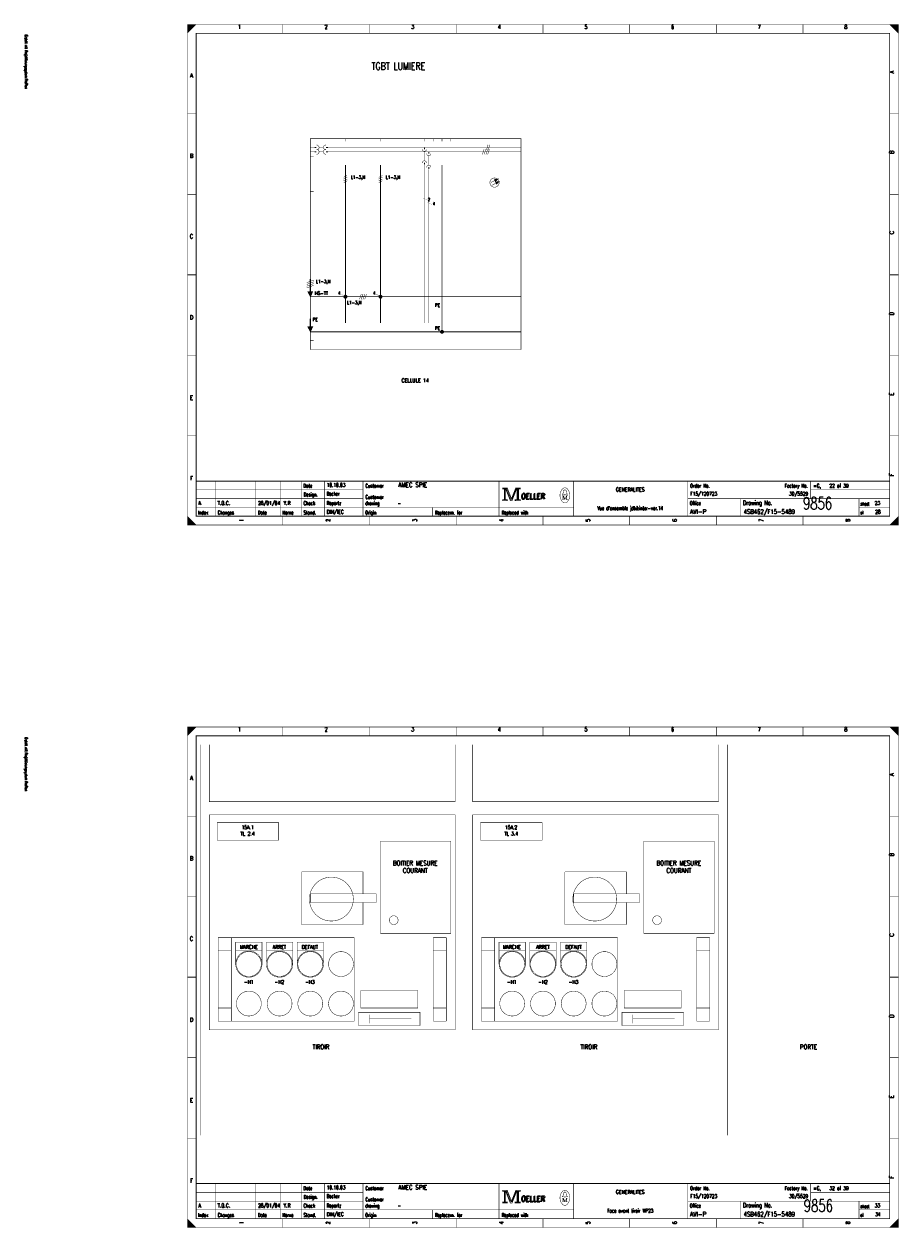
# Model space of a CAD drawing. Header units: centimetres. Extents: x 0 to 491, y -1040 to 69.
# Tile 163 of 181: x 141 to 191, y -120 to -51. Entities that reach past the tile are written whole.
import ezdxf
from ezdxf.enums import TextEntityAlignment as Align

# ---------------------------------------------------------------- set-up
doc = ezdxf.new("R2010")
doc.units = ezdxf.units.CM
doc.header["$MEASUREMENT"] = 0
doc.linetypes.add('GESTRICHELT', pattern=[3.75, 3, -0.75])
doc.linetypes.add('STRICH-PUNKT', pattern=[4.7, 3, -0.75, 0.2, -0.75])
doc.layers.get('0').update_dxf_attribs({"color": 9, "linetype": 'CONTINUOUS'})
doc.styles.get("Standard").update_dxf_attribs({"font": 'romans.shx', "bigfont": 'TXT.shx'})

msp = doc.modelspace()

# ---------------------------------------------------------------- linework, layer by layer
at = {"color": 0, "flags": 128}
for points, const_width in [([(150, -65.75), (150, -51.5), (190.5, -51.5), (190.5, -80), (150, -80), (150, -65.75)], 0.025), ([(150, -51.5), (150.5, -51.5), (150, -52), (150, -51.5)], 0.025), ([(150.025, -51.5), (150.025, -51.975), (150.05, -51.95), (150.05, -51.5), (150.075, -51.5), (150.075, -51.925), (150.1, -51.9), (150.1, -51.5), (150.125, -51.5), (150.125, -51.875), (150.15, -51.85), (150.15, -51.5), (150.175, -51.5), (150.175, -51.825), (150.2, -51.8)], 0.025), ([(150.2, -51.8), (150.2, -51.5), (150.225, -51.5), (150.225, -51.775), (150.25, -51.75), (150.25, -51.5), (150.275, -51.5), (150.275, -51.725), (150.3, -51.7), (150.3, -51.5), (150.325, -51.5), (150.325, -51.675), (150.35, -51.65), (150.35, -51.5), (150.375, -51.5)], 0.025), ([(150.375, -51.5), (150.375, -51.625), (150.4, -51.6), (150.4, -51.5), (150.425, -51.5), (150.425, -51.575), (150.45, -51.55), (150.45, -51.5), (150.475, -51.5), (150.475, -51.525)], 0.025), ([(190, -51.5), (190.5, -52), (190.475, -51.975), (190.475, -51.5), (190.45, -51.5), (190.45, -51.95), (190.425, -51.925), (190.425, -51.5), (190.4, -51.5), (190.4, -51.9), (190.375, -51.875), (190.375, -51.5), (190.35, -51.5), (190.35, -51.85), (190.325, -51.825)], 0.025), ([(190.15, -51.65), (190.15, -51.5), (190.125, -51.5), (190.125, -51.625), (190.1, -51.6), (190.1, -51.5), (190.075, -51.5), (190.075, -51.575), (190.05, -51.55), (190.05, -51.5), (190.025, -51.5), (190.025, -51.525)], 0.025), ([(190.325, -51.825), (190.325, -51.5), (190.3, -51.5), (190.3, -51.8), (190.275, -51.775), (190.275, -51.5), (190.25, -51.5), (190.25, -51.75), (190.225, -51.725), (190.225, -51.5), (190.2, -51.5), (190.2, -51.7), (190.175, -51.675), (190.175, -51.5), (190.15, -51.5)], 0.025), ([(167.509, -60.327), (167.494, -60.335), (167.501, -60.351)], 0.05), ([(167.659, -60.312), (167.501, -60.351), (167.541, -60.43), (167.659, -60.312)], 0.05), ([(167.579, -60.468), (167.564, -60.475), (167.571, -60.491)], 0.05), ([(167.729, -60.451), (167.571, -60.491), (167.611, -60.57), (167.729, -60.451)], 0.05), ([(157, -67), (156.85, -66.7), (157.15, -66.7), (157, -67)], 0.025), ([(156.88, -66.73), (157.12, -66.73), (157.1, -66.76), (156.89, -66.76), (156.91, -66.8), (157.09, -66.8), (157.07, -66.84), (156.93, -66.84), (156.95, -66.87), (157.06, -66.87), (157.04, -66.9), (156.96, -66.9), (156.98, -66.93), (157.03, -66.93), (157.01, -66.96)], 0.05), ([(157, -69), (156.85, -68.7), (157.15, -68.7), (157, -69)], 0.025), ([(156.88, -68.73), (157.12, -68.73), (157.1, -68.76), (156.89, -68.76), (156.91, -68.8), (157.09, -68.8), (157.07, -68.84), (156.93, -68.84), (156.95, -68.87), (157.06, -68.87), (157.04, -68.9), (156.96, -68.9), (156.98, -68.93), (157.03, -68.93), (157.01, -68.96)], 0.05), ([(167.95, -77.88), (167.95, -77.95), (168.05, -77.95), (168.05, -78.55), (167.95, -78.55), (167.95, -78.62), (168.22, -78.62), (168.22, -78.55), (168.12, -78.55), (168.12, -77.95), (168.22, -77.95), (168.22, -77.88), (167.95, -77.88)], 0.025), ([(168.07, -77.93), (168.07, -78.57), (168.1, -78.57), (168.1, -77.93)], 0.025), ([(168.12, -77.95), (168.39, -78.62), (168.49, -78.62), (168.76, -77.95)], 0.025), ([(168.18, -77.95), (168.42, -78.54), (168.46, -78.54)], 0.025), ([(168.22, -77.88), (168.46, -78.48), (168.7, -77.88)], 0.025), ([(168.22, -77.95), (168.44, -78.51), (168.47, -78.51)], 0.025), ([(168.46, -78.58), (168.49, -78.58), (168.74, -77.95)], 0.025), ([(168.46, -78.54), (168.48, -78.54), (168.72, -77.95)], 0.025), ([(168.76, -77.95), (168.76, -78.55), (168.66, -78.55), (168.66, -78.62), (168.71, -78.62)], 0.025), ([(168.7, -77.88), (168.7, -77.95), (168.8, -77.95), (168.8, -78.55), (168.7, -78.55), (168.7, -78.62), (168.97, -78.62), (168.97, -78.55), (168.87, -78.55), (168.87, -77.95), (168.97, -77.95), (168.97, -77.88), (168.7, -77.88)], 0.025), ([(168.78, -77.93), (168.78, -78.57), (168.83, -78.57), (168.83, -77.93), (168.85, -77.93), (168.85, -78.57)], 0.025), ([(171.48, -78.26), (171.35, -78.26), (171.35, -78.24), (171.4, -78.2), (171.43, -78.04)], 0.025), ([(171.48, -78.01), (171.48, -77.98), (171.52, -77.98), (171.52, -78.01)], 0.025), ([(171.52, -78.26), (171.65, -78.26), (171.65, -78.24), (171.6, -78.2), (171.57, -78.04)], 0.025), ([(171.39, -78.33), (171.39, -78.54), (171.35, -78.54)], 0.025), ([(171.39, -78.33), (171.48, -78.54), (171.51, -78.54)], 0.025), ([(150, -79.5), (150, -80), (150.5, -80), (150, -79.5), (150.025, -79.525), (150.025, -80), (150.05, -80), (150.05, -79.55), (150.075, -79.575), (150.075, -80), (150.1, -80), (150.1, -79.6), (150.125, -79.625), (150.125, -80), (150.15, -80)], 0.025), ([(190.475, -79.525), (190.475, -80), (190.45, -80), (190.45, -79.55), (190.425, -79.575), (190.425, -80), (190.4, -80), (190.4, -79.6), (190.375, -79.625), (190.375, -80), (190.35, -80), (190.35, -79.65), (190.325, -79.675), (190.325, -80), (190.3, -80)], 0.025), ([(150.15, -80), (150.15, -79.65), (150.175, -79.675), (150.175, -80), (150.2, -80), (150.2, -79.7), (150.225, -79.725), (150.225, -80), (150.25, -80), (150.25, -79.75), (150.275, -79.775), (150.275, -80), (150.3, -80), (150.3, -79.8), (150.325, -79.825)], 0.025), ([(150.325, -79.825), (150.325, -80), (150.35, -80), (150.35, -79.85), (150.375, -79.875), (150.375, -80), (150.4, -80), (150.4, -79.9), (150.425, -79.925), (150.425, -80), (150.45, -80), (150.45, -79.95), (150.475, -79.975)], 0.025), ([(190.125, -79.875), (190.125, -80), (190.1, -80), (190.1, -79.9), (190.075, -79.925), (190.075, -80), (190.05, -80), (190.05, -79.95), (190.025, -79.975), (190.025, -80)], 0.025), ([(190.3, -80), (190.3, -79.7), (190.275, -79.725), (190.275, -80), (190.25, -80), (190.25, -79.75), (190.225, -79.775), (190.225, -80), (190.2, -80), (190.2, -79.8), (190.175, -79.825), (190.175, -80), (190.15, -80), (190.15, -79.85), (190.125, -79.875)], 0.025), ([(150, -105.75), (150, -91.5), (190.5, -91.5), (190.5, -120), (150, -120), (150, -105.75)], 0.025), ([(150, -91.5), (150.5, -91.5), (150, -92), (150, -91.5)], 0.025), ([(150.025, -91.5), (150.025, -91.975), (150.05, -91.95), (150.05, -91.5), (150.075, -91.5), (150.075, -91.925), (150.1, -91.9), (150.1, -91.5), (150.125, -91.5), (150.125, -91.875), (150.15, -91.85), (150.15, -91.5), (150.175, -91.5), (150.175, -91.825), (150.2, -91.8)], 0.025), ([(150.2, -91.8), (150.2, -91.5), (150.225, -91.5), (150.225, -91.775), (150.25, -91.75), (150.25, -91.5), (150.275, -91.5), (150.275, -91.725), (150.3, -91.7), (150.3, -91.5), (150.325, -91.5), (150.325, -91.675), (150.35, -91.65), (150.35, -91.5), (150.375, -91.5)], 0.025), ([(150.375, -91.5), (150.375, -91.625), (150.4, -91.6), (150.4, -91.5), (150.425, -91.5), (150.425, -91.575), (150.45, -91.55), (150.45, -91.5), (150.475, -91.5), (150.475, -91.525)], 0.025), ([(190, -91.5), (190.5, -92), (190.475, -91.975), (190.475, -91.5), (190.45, -91.5), (190.45, -91.95), (190.425, -91.925), (190.425, -91.5), (190.4, -91.5), (190.4, -91.9), (190.375, -91.875), (190.375, -91.5), (190.35, -91.5), (190.35, -91.85), (190.325, -91.825)], 0.025), ([(190.15, -91.65), (190.15, -91.5), (190.125, -91.5), (190.125, -91.625), (190.1, -91.6), (190.1, -91.5), (190.075, -91.5), (190.075, -91.575), (190.05, -91.55), (190.05, -91.5), (190.025, -91.5), (190.025, -91.525)], 0.025), ([(190.325, -91.825), (190.325, -91.5), (190.3, -91.5), (190.3, -91.8), (190.275, -91.775), (190.275, -91.5), (190.25, -91.5), (190.25, -91.75), (190.225, -91.725), (190.225, -91.5), (190.2, -91.5), (190.2, -91.7), (190.175, -91.675), (190.175, -91.5), (190.15, -91.5)], 0.025), ([(165.25, -92.5), (165.25, -95.75), (151.25, -95.75), (151.25, -92.5)], 0.025), ([(180.25, -92.5), (180.25, -95.75), (166.25, -95.75), (166.25, -92.5)], 0.025), ([(160, -101.5), (160, -102.75), (156.5, -102.75), (156.5, -99.75)], 0.025), ([(156.5, -99.75), (160, -99.75), (160, -101)], 0.025), ([(175, -101.5), (175, -102.75), (171.5, -102.75), (171.5, -99.75)], 0.025), ([(171.5, -99.75), (175, -99.75), (175, -101)], 0.025), ([(152.75, -105), (152.75, -103.75), (154.25, -103.75), (154.25, -105)], 0.025), ([(154.5, -105), (154.5, -103.75), (156, -103.75), (156, -105)], 0.025), ([(156.25, -105), (156.25, -103.75), (157.75, -103.75), (157.75, -105)], 0.025), ([(167.75, -105), (167.75, -103.75), (169.25, -103.75), (169.25, -105)], 0.025), ([(169.5, -105), (169.5, -103.75), (171, -103.75), (171, -105)], 0.025), ([(171.25, -105), (171.25, -103.75), (172.75, -103.75), (172.75, -105)], 0.025), ([(167.95, -117.88), (167.95, -117.95), (168.05, -117.95), (168.05, -118.55), (167.95, -118.55), (167.95, -118.62), (168.22, -118.62), (168.22, -118.55), (168.12, -118.55), (168.12, -117.95), (168.22, -117.95), (168.22, -117.88), (167.95, -117.88)], 0.025), ([(168.22, -117.88), (168.46, -118.48), (168.7, -117.88)], 0.025), ([(168.7, -117.88), (168.7, -117.95), (168.8, -117.95), (168.8, -118.55), (168.7, -118.55), (168.7, -118.62), (168.97, -118.62), (168.97, -118.55), (168.87, -118.55), (168.87, -117.95), (168.97, -117.95), (168.97, -117.88), (168.7, -117.88)], 0.025), ([(168.07, -117.93), (168.07, -118.57), (168.1, -118.57), (168.1, -117.93)], 0.025), ([(168.12, -117.95), (168.39, -118.62), (168.49, -118.62), (168.76, -117.95)], 0.025), ([(168.18, -117.95), (168.42, -118.54), (168.46, -118.54)], 0.025), ([(168.22, -117.95), (168.44, -118.51), (168.47, -118.51)], 0.025), ([(168.46, -118.58), (168.49, -118.58), (168.74, -117.95)], 0.025), ([(168.46, -118.54), (168.48, -118.54), (168.72, -117.95)], 0.025), ([(168.76, -117.95), (168.76, -118.55), (168.66, -118.55), (168.66, -118.62), (168.71, -118.62)], 0.025), ([(168.78, -117.93), (168.78, -118.57), (168.83, -118.57), (168.83, -117.93), (168.85, -117.93), (168.85, -118.57)], 0.025), ([(171.48, -118.26), (171.35, -118.26), (171.35, -118.24), (171.4, -118.2), (171.43, -118.04)], 0.025), ([(171.39, -118.33), (171.39, -118.54), (171.35, -118.54)], 0.025), ([(171.39, -118.33), (171.48, -118.54), (171.51, -118.54)], 0.025), ([(171.48, -118.01), (171.48, -117.98), (171.52, -117.98), (171.52, -118.01)], 0.025), ([(171.52, -118.26), (171.65, -118.26), (171.65, -118.24), (171.6, -118.2), (171.57, -118.04)], 0.025), ([(150, -119.5), (150, -120), (150.5, -120), (150, -119.5), (150.025, -119.525), (150.025, -120), (150.05, -120), (150.05, -119.55), (150.075, -119.575), (150.075, -120), (150.1, -120), (150.1, -119.6), (150.125, -119.625), (150.125, -120), (150.15, -120)], 0.025), ([(150.15, -120), (150.15, -119.65), (150.175, -119.675), (150.175, -120), (150.2, -120), (150.2, -119.7), (150.225, -119.725), (150.225, -120), (150.25, -120), (150.25, -119.75), (150.275, -119.775), (150.275, -120), (150.3, -120), (150.3, -119.8), (150.325, -119.825)], 0.025), ([(150.325, -119.825), (150.325, -120), (150.35, -120), (150.35, -119.85), (150.375, -119.875), (150.375, -120), (150.4, -120), (150.4, -119.9), (150.425, -119.925), (150.425, -120), (150.45, -120), (150.45, -119.95), (150.475, -119.975)], 0.025), ([(190.125, -119.875), (190.125, -120), (190.1, -120), (190.1, -119.9), (190.075, -119.925), (190.075, -120), (190.05, -120), (190.05, -119.95), (190.025, -119.975), (190.025, -120)], 0.025), ([(190.3, -120), (190.3, -119.7), (190.275, -119.725), (190.275, -120), (190.25, -120), (190.25, -119.75), (190.225, -119.775), (190.225, -120), (190.2, -120), (190.2, -119.8), (190.175, -119.825), (190.175, -120), (190.15, -120), (190.15, -119.85), (190.125, -119.875)], 0.025), ([(190.475, -119.525), (190.475, -120), (190.45, -120), (190.45, -119.55), (190.425, -119.575), (190.425, -120), (190.4, -120), (190.4, -119.6), (190.375, -119.625), (190.375, -120), (190.35, -120), (190.35, -119.65), (190.325, -119.675), (190.325, -120), (190.3, -120)], 0.025)]:
    msp.add_lwpolyline(points, dxfattribs=dict(at, const_width=const_width))
for points, const_width in [([(150, -51.5), (190.5, -51.5), (190.5, -80), (150, -80)], 0.025), ([(150.5, -52), (190, -52), (190, -79.5), (150.5, -79.5)], 0.05), ([(150.5, -52), (190, -52), (190, -79.5), (150.5, -79.5)], 0.025), ([(157, -58), (169, -58), (169, -70), (157, -70)], 0.025), ([(167.97, -77.9), (168.2, -77.9), (168.2, -77.93), (167.97, -77.93)], 0.025), ([(168.72, -77.9), (168.95, -77.9), (168.95, -77.93), (168.72, -77.93)], 0.025), ([(167.97, -78.57), (168.2, -78.57), (168.2, -78.6), (167.97, -78.6)], 0.025), ([(168.68, -78.57), (168.95, -78.57), (168.95, -78.6), (168.68, -78.6)], 0.025), ([(171.48, -78.26), (171.52, -78.26), (171.52, -78.29), (171.48, -78.29)], 0.025), ([(150, -91.5), (190.5, -91.5), (190.5, -120), (150, -120)], 0.025), ([(150.5, -92), (190, -92), (190, -119.5), (150.5, -119.5)], 0.05), ([(150.5, -92), (190, -92), (190, -119.5), (150.5, -119.5)], 0.025), ([(151.25, -96.5), (165.25, -96.5), (165.25, -108.75), (151.25, -108.75)], 0.025), ([(166.25, -96.5), (180.25, -96.5), (180.25, -108.75), (166.25, -108.75)], 0.025), ([(151.7, -96.95), (155.2, -96.95), (155.2, -97.95), (151.7, -97.95)], 0.025), ([(166.7, -96.95), (170.2, -96.95), (170.2, -97.95), (166.7, -97.95)], 0.025), ([(161, -98), (165, -98), (165, -103.25), (161, -103.25)], 0.025), ([(176, -98), (180, -98), (180, -103.25), (176, -103.25)], 0.025), ([(157, -101), (160.75, -101), (160.75, -101.5), (157, -101.5)], 0.025), ([(172, -101), (175.75, -101), (175.75, -101.5), (172, -101.5)], 0.025), ([(151.75, -103.5), (159.5, -103.5), (159.5, -108.25), (151.75, -108.25)], 0.025), ([(166.75, -103.5), (174.5, -103.5), (174.5, -108.25), (166.75, -108.25)], 0.025), ([(159.875, -106.5), (163.125, -106.5), (163.125, -107.5), (159.875, -107.5)], 0.025), ([(174.875, -106.5), (178.125, -106.5), (178.125, -107.5), (174.875, -107.5)], 0.025), ([(159.75, -107.75), (163.25, -107.75), (163.25, -108.5), (159.75, -108.5)], 0.025), ([(174.75, -107.75), (178.25, -107.75), (178.25, -108.5), (174.75, -108.5)], 0.025), ([(167.97, -117.9), (168.2, -117.9), (168.2, -117.93), (167.97, -117.93)], 0.025), ([(168.72, -117.9), (168.95, -117.9), (168.95, -117.93), (168.72, -117.93)], 0.025), ([(167.97, -118.57), (168.2, -118.57), (168.2, -118.6), (167.97, -118.6)], 0.025), ([(168.68, -118.57), (168.95, -118.57), (168.95, -118.6), (168.68, -118.6)], 0.025), ([(171.48, -118.26), (171.52, -118.26), (171.52, -118.29), (171.48, -118.29)], 0.025)]:
    msp.add_lwpolyline(points, close=True, dxfattribs=dict(at, const_width=const_width))
at = {"color": 0}
for points, const_width in [([(155.438, -51.5), (155.438, -52)], 0.025), ([(160.375, -51.5), (160.375, -52)], 0.025), ([(165.312, -51.5), (165.312, -52)], 0.025), ([(170.25, -52), (170.25, -51.5)], 0.05), ([(170.25, -51.5), (170.25, -52)], 0.025), ([(175.188, -51.5), (175.188, -52)], 0.025), ([(180.125, -51.5), (180.125, -52)], 0.025), ([(185.062, -51.5), (185.062, -52)], 0.025), ([(150, -56.583), (150.5, -56.583)], 0.025), ([(190.5, -56.583), (190, -56.583)], 0.025), ([(159, -58), (159, -58.15)], 0.025), ([(161, -58), (161, -58.15)], 0.025), ([(163.5, -58), (163.5, -58.15)], 0.025), ([(164, -58), (164, -58.15)], 0.025), ([(164.5, -58), (164.5, -58.15)], 0.025), ([(165, -58), (165, -58.15)], 0.025), ([(157.25, -58.5), (157, -58.5)], 0.025), ([(157, -58.5), (157.2, -58.5)], 0.025), ([(157.25, -58.75), (157, -58.75)], 0.025), ([(157.25, -58.5), (157.35, -58.5)], 0.05), ([(157.25, -58.75), (157.35, -58.75)], 0.05), ([(157.75, -58.5), (157.5, -58.5)], 0.025), ([(157.75, -58.75), (157.5, -58.75)], 0.025), ([(158, -58.5), (157.9, -58.5)], 0.05), ([(158, -58.75), (157.9, -58.75)], 0.05), ([(158, -58.5), (161, -58.5)], 0.025), ([(158, -58.75), (161, -58.75)], 0.025), ([(161, -58.5), (163, -58.5)], 0.025), ([(161, -58.75), (163, -58.75)], 0.025), ([(163, -58.5), (165, -58.5)], 0.025), ([(163, -58.75), (165, -58.75)], 0.025), ([(163.5, -58.5), (163.5, -58.6)], 0.05), ([(163.5, -59.26), (163.5, -58.72)], 0.025), ([(163.75, -58.75), (163.75, -58.85)], 0.05), ([(165, -58.5), (167, -58.5)], 0.025), ([(165, -58.75), (167, -58.75)], 0.025), ([(166.9, -58.6), (166.8, -58.9)], 0.025), ([(167, -58.6), (166.9, -58.9)], 0.025), ([(167, -58.5), (169, -58.5)], 0.025), ([(167.1, -58.6), (167, -58.9)], 0.025), ([(167, -58.75), (169, -58.75)], 0.025), ([(167.125, -58.35), (167.025, -58.65)], 0.025), ([(167.2, -58.6), (167.1, -58.9)], 0.025), ([(167.225, -58.35), (167.125, -58.65)], 0.025), ([(157, -59), (157.2, -59)], 0.025), ([(159, -59.5), (159, -68.5)], 0.05), ([(161, -59.5), (161, -68.5)], 0.05), ([(163.5, -59.47), (163.5, -59.37)], 0.05), ([(163.5, -59.44), (163.5, -68.5)], 0.025), ([(163.75, -59.72), (163.75, -59.62)], 0.05), ([(163.75, -59.51), (163.75, -58.97)], 0.025), ([(159.1, -60.1), (158.9, -60.2)], 0.025), ([(159.1, -60.2), (158.9, -60.3)], 0.025), ([(159.1, -60.3), (158.9, -60.4)], 0.025), ([(161.1, -60.1), (160.9, -60.2)], 0.025), ([(161.1, -60.2), (160.9, -60.3)], 0.025), ([(161.1, -60.3), (160.9, -60.4)], 0.025), ([(163.75, -59.75), (163.75, -68.5)], 0.025), ([(167.282, -60.5), (167.66, -60.311)], 0.025), ([(167.501, -60.333), (167.659, -60.312)], 0.05), ([(167.518, -60.367), (167.659, -60.312)], 0.05), ([(167.659, -60.312), (167.532, -60.414)], 0.05), ([(167.659, -60.312), (167.541, -60.391)], 0.05), ([(157, -61), (157.2, -61)], 0.025), ([(159.1, -60.4), (158.9, -60.5)], 0.025), ([(161.1, -60.4), (160.9, -60.5)], 0.025), ([(167.345, -60.654), (167.73, -60.451)], 0.025), ([(167.571, -60.472), (167.729, -60.451)], 0.05), ([(167.588, -60.507), (167.729, -60.451)], 0.05), ([(167.729, -60.451), (167.602, -60.554)], 0.05), ([(167.729, -60.451), (167.611, -60.531)], 0.05), ([(150, -61.167), (150.5, -61.167)], 0.025), ([(163.42, -61.39), (163.67, -61.49)], 0.01), ([(163.67, -61.64), (163.92, -61.74)], 0.01), ([(190.5, -61.167), (190, -61.167)], 0.025), ([(150.5, -65.75), (150, -65.75)], 0.05), ([(150, -65.75), (150.5, -65.75)], 0.025), ([(190, -65.75), (190.5, -65.75)], 0.05), ([(190.5, -65.75), (190, -65.75)], 0.025), ([(156.8, -66.2), (157.2, -66.05)], 0.025), ([(156.8, -66.3), (157.2, -66.15)], 0.025), ([(156.8, -66.4), (157.2, -66.25)], 0.025), ([(156.8, -66.5), (157.2, -66.35)], 0.025), ([(156.99, -66), (156.99, -66.71)], 0.05), ([(157.01, -66.71), (157.01, -66)], 0.05), ([(157, -66), (157, -67)], 0.025), ([(157, -67), (161, -67)], 0.05), ([(157, -67), (157.2, -67)], 0.025), ([(158.732, -66.85), (158.933, -66.95)], 0.01), ([(159.9, -66.85), (159.8, -67.15)], 0.025), ([(160, -66.85), (159.9, -67.15)], 0.025), ([(160.1, -66.85), (160, -67.15)], 0.025), ([(160.2, -66.85), (160.1, -67.15)], 0.025), ([(160.732, -66.85), (160.933, -66.95)], 0.01), ([(161, -67), (163, -67)], 0.05), ([(163, -67), (165, -67)], 0.05), ([(165, -67), (167, -67)], 0.05), ([(167, -67), (169, -67)], 0.05), ([(156.99, -68.25), (156.99, -68.7)], 0.05), ([(157, -68.25), (157, -68.7)], 0.05), ([(157.01, -68.25), (157.01, -68.7)], 0.05), ([(157, -69), (157.2, -69)], 0.025), ([(157, -69.5), (157.2, -69.5)], 0.025), ([(150, -70.333), (150.5, -70.333)], 0.025), ([(190.5, -70.333), (190, -70.333)], 0.025), ([(150, -74.917), (150.5, -74.917)], 0.025), ([(190.5, -74.917), (190, -74.917)], 0.025), ([(190, -77.5), (150.5, -77.5)], 0.05), ([(150.5, -78), (160, -78)], 0.025), ([(151.6, -79.5), (151.6, -77.5)], 0.025), ([(153.9, -79.5), (153.9, -77.5)], 0.025), ([(155.3, -79.5), (155.3, -77.5)], 0.025), ([(156.5, -77.5), (156.5, -79.5)], 0.025), ([(157.8, -77.5), (157.8, -79.5)], 0.025), ([(160, -77.5), (160, -79.5)], 0.025), ([(167.75, -77.5), (167.75, -79.5)], 0.025), ([(168.15, -77.95), (168.4, -78.58)], 0.025), ([(168.47, -78.51), (168.7, -77.94)], 0.025), ([(171.46, -78.01), (171.55, -78.01)], 0.025), ([(172, -77.5), (172, -79.5)], 0.025), ([(178.5, -77.5), (178.5, -79.5)], 0.025), ([(185.5, -77.5), (185.5, -78.5)], 0.025), ([(185.5, -78), (190, -78)], 0.025), ([(150.5, -78.5), (160, -78.5)], 0.025), ([(168.4, -78.58), (168.46, -78.58)], 0.025), ([(171.35, -78.33), (171.42, -78.33)], 0.025), ([(171.39, -78.54), (171.43, -78.54)], 0.025), ([(171.42, -78.33), (171.51, -78.54)], 0.025), ([(171.51, -78.54), (171.59, -78.33)], 0.025), ([(171.65, -78.54), (171.57, -78.54)], 0.025), ([(171.59, -78.54), (171.59, -78.33)], 0.025), ([(171.59, -78.33), (171.65, -78.33)], 0.025), ([(171.61, -78.33), (171.61, -78.54)], 0.025), ([(178.5, -78.5), (190, -78.5)], 0.025), ([(181.5, -78.5), (181.5, -79.5)], 0.025), ([(188.25, -78.5), (188.25, -79.5)], 0.025), ([(150.5, -79), (172, -79)], 0.025), ([(155.438, -80), (155.438, -79.5)], 0.025), ([(160.375, -80), (160.375, -79.5)], 0.025), ([(163.95, -79), (163.95, -79.5)], 0.025), ([(165.312, -80), (165.312, -79.5)], 0.025), ([(170.25, -79.5), (170.25, -80)], 0.05), ([(170.25, -80), (170.25, -79.5)], 0.025), ([(175.188, -80), (175.188, -79.5)], 0.025), ([(180.125, -80), (180.125, -79.5)], 0.025), ([(185.062, -80), (185.062, -79.5)], 0.025), ([(188.25, -79), (190, -79)], 0.025), ([(190.5, -79.5), (190, -80)], 0.025), ([(150.475, -80), (150.475, -79.975)], 0.025), ([(155.438, -91.5), (155.438, -92)], 0.025), ([(160.375, -91.5), (160.375, -92)], 0.025), ([(165.312, -91.5), (165.312, -92)], 0.025), ([(170.25, -92), (170.25, -91.5)], 0.05), ([(170.25, -91.5), (170.25, -92)], 0.025), ([(175.188, -91.5), (175.188, -92)], 0.025), ([(180.125, -91.5), (180.125, -92)], 0.025), ([(185.062, -91.5), (185.062, -92)], 0.025), ([(150.75, -92.5), (150.75, -114.75)], 0.025), ([(180.75, -92.5), (180.75, -114.75)], 0.025), ([(150, -96.583), (150.5, -96.583)], 0.025), ([(190.5, -96.583), (190, -96.583)], 0.025), ([(150, -101.167), (150.5, -101.167)], 0.025), ([(190.5, -101.167), (190, -101.167)], 0.025), ([(152.5, -103.5), (152.5, -108.25)], 0.025), ([(164, -103.5), (164.75, -103.5)], 0.025), ([(164, -103.5), (164, -108.25)], 0.025), ([(164.75, -103.5), (164.75, -108.25)], 0.025), ([(167.5, -103.5), (167.5, -108.25)], 0.025), ([(179, -103.5), (179, -108.25)], 0.025), ([(179, -103.5), (179.75, -103.5)], 0.025), ([(179.75, -103.5), (179.75, -108.25)], 0.025), ([(151.75, -104.25), (152.5, -104.25)], 0.025), ([(154.25, -104.25), (152.75, -104.25)], 0.025), ([(156, -104.25), (154.5, -104.25)], 0.025), ([(157.75, -104.25), (156.25, -104.25)], 0.025), ([(164, -104.25), (164.75, -104.25)], 0.025), ([(166.75, -104.25), (167.5, -104.25)], 0.025), ([(169.25, -104.25), (167.75, -104.25)], 0.025), ([(171, -104.25), (169.5, -104.25)], 0.025), ([(172.75, -104.25), (171.25, -104.25)], 0.025), ([(179, -104.25), (179.75, -104.25)], 0.025), ([(150.5, -105.75), (150, -105.75)], 0.05), ([(150, -105.75), (150.5, -105.75)], 0.025), ([(190, -105.75), (190.5, -105.75)], 0.05), ([(190.5, -105.75), (190, -105.75)], 0.025), ([(151.75, -107.5), (152.5, -107.5)], 0.025), ([(164, -107.5), (164.75, -107.5)], 0.025), ([(166.75, -107.5), (167.5, -107.5)], 0.025), ([(179, -107.5), (179.75, -107.5)], 0.025), ([(160.375, -107.875), (160.375, -108.375)], 0.025), ([(160.375, -108.125), (162.75, -108.125)], 0.025), ([(164, -108.25), (164.75, -108.25)], 0.025), ([(175.375, -107.875), (175.375, -108.375)], 0.025), ([(175.375, -108.125), (177.75, -108.125)], 0.025), ([(179, -108.25), (179.75, -108.25)], 0.025), ([(150, -110.333), (150.5, -110.333)], 0.025), ([(190.5, -110.333), (190, -110.333)], 0.025), ([(150, -114.917), (150.5, -114.917)], 0.025), ([(190.5, -114.917), (190, -114.917)], 0.025), ([(190, -117.5), (150.5, -117.5)], 0.05), ([(151.6, -119.5), (151.6, -117.5)], 0.025), ([(153.9, -119.5), (153.9, -117.5)], 0.025), ([(155.3, -119.5), (155.3, -117.5)], 0.025), ([(156.5, -117.5), (156.5, -119.5)], 0.025), ([(157.8, -117.5), (157.8, -119.5)], 0.025), ([(160, -117.5), (160, -119.5)], 0.025), ([(167.75, -117.5), (167.75, -119.5)], 0.025), ([(172, -117.5), (172, -119.5)], 0.025), ([(178.5, -117.5), (178.5, -119.5)], 0.025), ([(185.5, -117.5), (185.5, -118.5)], 0.025), ([(150.5, -118), (160, -118)], 0.025), ([(150.5, -118.5), (160, -118.5)], 0.025), ([(168.15, -117.95), (168.4, -118.58)], 0.025), ([(168.4, -118.58), (168.46, -118.58)], 0.025), ([(168.47, -118.51), (168.7, -117.94)], 0.025), ([(171.35, -118.33), (171.42, -118.33)], 0.025), ([(171.39, -118.54), (171.43, -118.54)], 0.025), ([(171.42, -118.33), (171.51, -118.54)], 0.025), ([(171.46, -118.01), (171.55, -118.01)], 0.025), ([(171.51, -118.54), (171.59, -118.33)], 0.025), ([(171.65, -118.54), (171.57, -118.54)], 0.025), ([(171.59, -118.54), (171.59, -118.33)], 0.025), ([(171.59, -118.33), (171.65, -118.33)], 0.025), ([(171.61, -118.33), (171.61, -118.54)], 0.025), ([(178.5, -118.5), (190, -118.5)], 0.025), ([(181.5, -118.5), (181.5, -119.5)], 0.025), ([(185.5, -118), (190, -118)], 0.025), ([(188.25, -118.5), (188.25, -119.5)], 0.025), ([(150.5, -119), (172, -119)], 0.025), ([(163.95, -119), (163.95, -119.5)], 0.025), ([(188.25, -119), (190, -119)], 0.025), ([(150.475, -120), (150.475, -119.975)], 0.025), ([(155.438, -120), (155.438, -119.5)], 0.025), ([(160.375, -120), (160.375, -119.5)], 0.025), ([(165.312, -120), (165.312, -119.5)], 0.025), ([(170.25, -119.5), (170.25, -120)], 0.05), ([(170.25, -120), (170.25, -119.5)], 0.025), ([(175.188, -120), (175.188, -119.5)], 0.025), ([(180.125, -120), (180.125, -119.5)], 0.025), ([(185.062, -120), (185.062, -119.5)], 0.025), ([(190.5, -119.5), (190, -120)], 0.025)]:
    msp.add_lwpolyline(points, dxfattribs=dict(at, const_width=const_width))
at = {"color": 0, "const_width": 0.025, "flags": 128}
for points in [[(157.36, -58.64, 1), (157.36, -58.36, 1)], [(157.36, -58.89, 1), (157.36, -58.61, 1)], [(157.89, -58.36, 1), (157.89, -58.64, 1)], [(157.89, -58.61, 1), (157.89, -58.89, 1)], [(163.38, -58.6, 1), (163.62, -58.6, 1)], [(163.63, -58.85, 1), (163.87, -58.85, 1)], [(163.62, -59.38, 1), (163.38, -59.38, 1)], [(163.87, -59.63, 1), (163.63, -59.63, 1)], [(171.35, -77.961, 0.373815), (171.349, -78.657, 0.373815)], [(171.649, -77.96, 0.530775), (171.351, -77.959, 0.530775)], [(171.46, -78.01, 0.414214), (171.43, -78.04, 0.414214)], [(171.57, -78.04, 0.414214), (171.54, -78.01, 0.414214)], [(171.65, -78.66, 0.378582), (171.646, -77.956, 0.378582)], [(171.35, -78.66, 0.532213), (171.649, -78.661, 0.532213)], [(171.649, -117.96, 0.530775), (171.351, -117.959, 0.530775)], [(171.35, -117.961, 0.373815), (171.349, -118.657, 0.373815)], [(171.46, -118.01, 0.414214), (171.43, -118.04, 0.414214)], [(171.57, -118.04, 0.414214), (171.54, -118.01, 0.414214)], [(171.65, -118.66, 0.378582), (171.646, -117.956, 0.378582)], [(171.35, -118.66, 0.532213), (171.649, -118.661, 0.532213)]]:
    msp.add_lwpolyline(points, format="xyb", dxfattribs=at)
at = {"color": 0, "linetype": 'GESTRICHELT', "const_width": 0.01}
for points in [[(157, -59.5), (167, -59.5)], [(163, -59.5), (163, -68.5)], [(167, -59.5), (169, -59.5)], [(157, -68.5), (167, -68.5)], [(167, -68.5), (169, -68.5)]]:
    msp.add_lwpolyline(points, dxfattribs=at)
at = {"color": 0, "linetype": 'STRICH-PUNKT', "const_width": 0.05}
for points in [[(164.5, -59.5), (164.5, -69)], [(157, -69), (161, -69)], [(161, -69), (163, -69)], [(163, -69), (165, -69)], [(165, -69), (167, -69)], [(167, -69), (169, -69)]]:
    msp.add_lwpolyline(points, dxfattribs=at)
at = {"color": 0, "const_width": 0.025, "flags": 128}
for points in [[(167.755, -60.5, 1), (167.23, -60.5, 1)], [(159.1, -67, 1), (158.9, -67, 1)], [(159.075, -67, 1), (158.925, -67, 1)], [(159.05, -67, 1), (158.95, -67, 1)], [(159.025, -67, 1), (158.975, -67, 1)], [(161.1, -67, 1), (160.9, -67, 1)], [(161.075, -67, 1), (160.925, -67, 1)], [(161.05, -67, 1), (160.95, -67, 1)], [(161.025, -67, 1), (160.975, -67, 1)], [(164.6, -69, 1), (164.4, -69, 1)], [(164.575, -69, 1), (164.425, -69, 1)], [(164.55, -69, 1), (164.45, -69, 1)], [(164.525, -69, 1), (164.475, -69, 1)], [(159.45, -101.3, 1), (156.95, -101.3, 1)], [(174.45, -101.3, 1), (171.95, -101.3, 1)], [(162, -102.5, 1), (161.5, -102.5, 1)], [(177, -102.5, 1), (176.5, -102.5, 1)], [(154.25, -105, 1), (152.75, -105, 1)], [(156, -105, 1), (154.5, -105, 1)], [(157.75, -105, 1), (156.25, -105, 1)], [(169.25, -105, 1), (167.75, -105, 1)], [(171, -105, 1), (169.5, -105, 1)], [(172.75, -105, 1), (171.25, -105, 1)]]:
    msp.add_lwpolyline(points, format="xyb", close=True, dxfattribs=at)
at = {"color": 0, "linetype": 'GESTRICHELT', "const_width": 0.025, "flags": 128}
for points in [[(154.208, -105, 1), (152.792, -105, 1)], [(155.958, -105, 1), (154.542, -105, 1)], [(157.708, -105, 1), (156.292, -105, 1)], [(159.458, -105, 1), (158.042, -105, 1)], [(169.208, -105, 1), (167.792, -105, 1)], [(170.958, -105, 1), (169.542, -105, 1)], [(172.708, -105, 1), (171.292, -105, 1)], [(174.458, -105, 1), (173.042, -105, 1)], [(154.208, -107.25, 1), (152.792, -107.25, 1)], [(155.958, -107.25, 1), (154.542, -107.25, 1)], [(157.708, -107.25, 1), (156.292, -107.25, 1)], [(159.458, -107.25, 1), (158.042, -107.25, 1)], [(169.208, -107.25, 1), (167.792, -107.25, 1)], [(170.958, -107.25, 1), (169.542, -107.25, 1)], [(172.708, -107.25, 1), (171.292, -107.25, 1)], [(174.458, -107.25, 1), (173.042, -107.25, 1)]]:
    msp.add_lwpolyline(points, format="xyb", close=True, dxfattribs=at)

# ---------------------------------------------------------------- texts
at = {"color": 0}
for s, height, width, p in [('1', 0.238, 0.672, (152.965, -51.514)), ('2', 0.238, 0.672, (157.899, -51.514)), ('3', 0.238, 0.672, (162.832, -51.514)), ('4', 0.238, 0.672, (167.766, -51.514)), ('5', 0.238, 0.672, (172.699, -51.514)), ('6', 0.238, 0.672, (177.632, -51.514)), ('7', 0.238, 0.672, (182.566, -51.514)), ('8', 0.238, 0.672, (187.499, -51.514)), ('A', 0.238, 0.76, (150.233, -54.283)), ('B', 0.238, 0.76, (150.233, -58.861)), ('2', 0.167, 0.672, (163.755, -61.374)), ('4', 0.167, 0.672, (164.039, -61.622)), ('C', 0.238, 0.76, (150.233, -63.439)), ('4', 0.167, 0.672, (158.644, -66.698)), ('4', 0.167, 0.672, (160.632, -66.698)), ('D', 0.238, 0.76, (150.233, -68.053)), ('CELLULE 14', 0.2143, 0.736, (162.974, -71.659)), ('E', 0.238, 0.76, (150.233, -72.632)), ('F', 0.238, 0.76, (150.233, -77.21)), ('GENERALITES', 0.21431, 0.76, (175.219, -77.87)), ("Vue d'ensemble jdb&inter-ver.14", 0.21431, 0.628387, (175.219, -78.935)), ('1', 0.238, 0.672, (152.965, -91.514)), ('2', 0.238, 0.672, (157.899, -91.514)), ('3', 0.238, 0.672, (162.832, -91.514)), ('4', 0.238, 0.672, (167.766, -91.514)), ('5', 0.238, 0.672, (172.699, -91.514)), ('6', 0.238, 0.672, (177.632, -91.514)), ('7', 0.238, 0.672, (182.566, -91.514)), ('8', 0.238, 0.672, (187.499, -91.514)), ('A', 0.238, 0.76, (150.233, -94.283)), ('15A.1', 0.2143, 0.6944, (153.427, -97.108)), ('15A.2', 0.2143, 0.6944, (168.44, -97.108)), ('TL 2.4', 0.2143, 0.740364, (153.427, -97.463)), ('TL 3.4', 0.2143, 0.704, (168.44, -97.463)), ('B', 0.238, 0.76, (150.233, -98.861)), ('BOITIER MESURE', 0.26194, 0.755429, (162.974, -99.117)), ('BOITIER MESURE', 0.26194, 0.755429, (177.987, -99.117)), ('COURANT', 0.2619, 0.76, (162.974, -99.542)), ('COURANT', 0.2619, 0.76, (177.987, -99.542)), ('C', 0.238, 0.76, (150.233, -103.439)), ('MARCHE', 0.2143, 0.76, (153.498, -103.922)), ('ARRET', 0.2143, 0.76, (155.237, -103.922)), ('DEFAUT', 0.2143, 0.76, (156.976, -103.922)), ('MARCHE', 0.2143, 0.76, (168.475, -103.922)), ('ARRET', 0.2143, 0.76, (170.25, -103.922)), ('DEFAUT', 0.2143, 0.76, (171.989, -103.922)), ('-H1', 0.2143, 0.709333, (153.498, -105.91)), ('-H2', 0.2143, 0.709333, (155.237, -105.91)), ('-H3', 0.2143, 0.709333, (156.976, -105.91)), ('-H1', 0.2143, 0.709333, (168.475, -105.91)), ('-H2', 0.2143, 0.709333, (170.25, -105.91)), ('-H3', 0.2143, 0.709333, (171.989, -105.91)), ('D', 0.238, 0.76, (150.233, -108.053)), ('E', 0.238, 0.76, (150.233, -112.632)), ('F', 0.238, 0.76, (150.233, -117.21)), ('GENERALITES', 0.21431, 0.76, (175.219, -117.87)), ('Face avant tiroir WP23', 0.21431, 0.641455, (175.219, -118.935))]:
    msp.add_text(s, height=height, dxfattribs=dict(at, width=width)).set_placement(p, align=Align.TOP_CENTER)
at = {"color": 0, "width": 0.622634}
for p in [(140.702, -52.094), (140.702, -92.095)]:
    msp.add_text('Erstellt mit Projektierungssystem ProPlan', height=0.14288, rotation=270, dxfattribs=at).set_placement(p, align=Align.BOTTOM_LEFT)
at = {"color": 0}
for s, height, width, p in [('TGBT LUMIERE', 0.42862, 0.754667, (160.493, -53.658)), ('L1-3,N', 0.1905, 0.709333, (159.309, -60.103)), ('L1-3,N', 0.1905, 0.709333, (161.297, -60.103)), ('L1-3,N', 0.1905, 0.709333, (157.322, -66.03)), ('HS-TT', 0.1905, 0.7472, (157.252, -66.705)), ('L1-3,N', 0.1905, 0.709333, (159.096, -67.237)), ('PE', 0.1905, 0.76, (157.13, -68.195)), ('Date', 0.2143, 0.64, (156.605, -77.658)), ('Design.', 0.2143, 0.636571, (156.619, -78.154)), ('Customer', 0.2143, 0.62, (160.14, -77.658)), ('Order No.', 0.2143, 0.656889, (178.633, -77.658)), ('=G,    22 of 39', 0.21431, 0.681067, (185.641, -77.658)), ('Check', 0.2143, 0.632, (156.612, -78.651)), ('drawing', 0.2143, 0.6, (160.133, -78.651)), ('Customer', 0.2143, 0.62, (160.14, -78.296)), ('OELLER', 0.3096, 0.76, (168.996, -78.225)), ('OELLER', 0.3096, 0.76, (168.996, -78.225)), ('OELLER', 0.3096, 0.76, (169.032, -78.19)), ('Office', 0.2143, 0.626667, (178.615, -78.651)), ('Drawing No.', 0.26194, 0.646545, (181.643, -78.602)), ('sheet', 0.1905, 0.6, (188.338, -78.701)), ('Index', 0.2143, 0.632, (150.609, -79.184)), ('Changes', 0.2143, 0.622857, (151.726, -79.184)), ('Date', 0.2143, 0.64, (154.015, -79.184)), ('Name', 0.2143, 0.64, (155.404, -79.184)), ('Stand.', 0.2143, 0.642667, (156.612, -79.184)), ('Origin', 0.2143, 0.626667, (160.127, -79.184)), ('Replacem. for', 0.21431, 0.627077, (164.097, -79.184)), ('Replaced with', 0.21431, 0.619692, (167.895, -79.184)), ('of', 0.1905, 0.6, (188.323, -79.198)), ('TIROIR', 0.2619, 0.76, (157.126, -109.587)), ('TIROIR', 0.2619, 0.76, (172.387, -109.587)), ('PORTE', 0.2619, 0.76, (184.882, -109.587)), ('Date', 0.2143, 0.64, (156.605, -117.658)), ('Customer', 0.2143, 0.62, (160.14, -117.658)), ('Order No.', 0.2143, 0.656889, (178.633, -117.658)), ('=G,    32 of 39', 0.21431, 0.681067, (185.641, -117.658)), ('Design.', 0.2143, 0.636571, (156.619, -118.154)), ('Customer', 0.2143, 0.62, (160.14, -118.296)), ('OELLER', 0.3096, 0.76, (168.996, -118.225)), ('OELLER', 0.3096, 0.76, (168.996, -118.225)), ('OELLER', 0.3096, 0.76, (169.032, -118.19)), ('Drawing No.', 0.26194, 0.646545, (181.643, -118.602)), ('Index', 0.2143, 0.632, (150.609, -119.184)), ('Changes', 0.2143, 0.622857, (151.726, -119.184)), ('Date', 0.2143, 0.64, (154.015, -119.184)), ('Name', 0.2143, 0.64, (155.404, -119.184)), ('Stand.', 0.2143, 0.642667, (156.612, -119.184)), ('Check', 0.2143, 0.632, (156.612, -118.651)), ('Origin', 0.2143, 0.626667, (160.127, -119.184)), ('drawing', 0.2143, 0.6, (160.133, -118.651)), ('Replacem. for', 0.21431, 0.627077, (164.097, -119.184)), ('Replaced with', 0.21431, 0.619692, (167.895, -119.184)), ('Office', 0.2143, 0.626667, (178.615, -118.651)), ('of', 0.1905, 0.6, (188.323, -119.198)), ('sheet', 0.1905, 0.6, (188.338, -118.701))]:
    msp.add_text(s, height=height, dxfattribs=dict(at, width=width)).set_placement(p, align=Align.TOP_LEFT)
at = {"color": 0, "width": 0.76}
for s, p in [('A', (189.991, -54.283)), ('B', (189.991, -58.861)), ('C', (189.992, -63.439)), ('D', (189.992, -68.053)), ('E', (189.991, -72.632)), ('F', (189.991, -77.21)), ('A', (189.991, -94.283)), ('B', (189.991, -98.861)), ('C', (189.992, -103.439)), ('D', (189.992, -108.053)), ('E', (189.991, -112.632)), ('F', (189.991, -117.21))]:
    msp.add_text(s, height=0.238, rotation=90, dxfattribs=at).set_placement(p, align=Align.TOP_LEFT)
at = {"color": 0}
for s, height, width, p in [('PE', 0.1905, 0.76, (164.385, -67.379)), ('PE', 0.1905, 0.76, (164.385, -68.692)), ('Factory No.', 0.21431, 0.646545, (185.335, -77.658)), ('Factory No.', 0.21431, 0.646545, (185.335, -117.658))]:
    msp.add_text(s, height=height, dxfattribs=dict(at, width=width)).set_placement(p, align=Align.TOP_RIGHT)
for s, height, width, p in [('Becker', 0.2143, 0.626667, (157.927, -78.389)), ('10.10.03', 0.2143, 0.678, (157.934, -77.892)), ('AMEC SPIE', 0.2619, 0.752889, (162.016, -77.923)), ('F15/120723', 0.2143, 0.6832, (178.639, -78.389)), ('A', 0.214, 0.76, (150.621, -78.921)), ('T.Q.C.', 0.2143, 0.728, (151.716, -78.921)), ('28/01/04', 0.2143, 0.678, (154.029, -78.921)), ('Y.R', 0.2143, 0.738667, (155.467, -78.921)), ('Ropertz', 0.2143, 0.622857, (157.932, -78.921)), ('-', 0.214, 0.696, (161.965, -78.921)), ('9856', 0.7, 0.6928, (185.058, -79.322)), ('23', 0.2143, 0.672, (189.15, -78.921)), ('DIN/IEC', 0.2143, 0.750857, (157.935, -79.418)), ('AVI-P', 0.2619, 0.7472, (178.624, -79.449)), ('4SB462/F15-5489', 0.26194, 0.6928, (181.679, -79.449)), ('28', 0.2143, 0.672, (189.177, -79.418)), ('10.10.03', 0.2143, 0.678, (157.934, -117.892)), ('AMEC SPIE', 0.2619, 0.752889, (162.016, -117.923)), ('Becker', 0.2143, 0.626667, (157.927, -118.389)), ('F15/120723', 0.2143, 0.6832, (178.639, -118.389)), ('9856', 0.7, 0.6928, (185.108, -119.322)), ('A', 0.214, 0.76, (150.621, -118.921)), ('T.Q.C.', 0.2143, 0.728, (151.716, -118.921)), ('28/01/04', 0.2143, 0.678, (154.029, -118.921)), ('Y.R', 0.2143, 0.738667, (155.467, -118.921)), ('Ropertz', 0.2143, 0.622857, (157.932, -118.921)), ('DIN/IEC', 0.2143, 0.750857, (157.935, -119.418)), ('-', 0.214, 0.696, (161.965, -118.921)), ('AVI-P', 0.2619, 0.7472, (178.624, -119.449)), ('4SB462/F15-5489', 0.26194, 0.6928, (181.679, -119.449)), ('33', 0.2143, 0.672, (189.15, -118.921)), ('34', 0.2143, 0.672, (189.177, -119.418))]:
    msp.add_text(s, height=height, dxfattribs=dict(at, width=width)).set_placement(p, align=Align.BOTTOM_LEFT)
at = {"color": 0, "width": 0.675429}
for p in [(185.346, -78.389), (185.346, -118.389)]:
    msp.add_text('30/5529', height=0.2143, dxfattribs=at).set_placement(p, align=Align.BOTTOM_RIGHT)
at = {"color": 0, "width": 0.672}
for s, p in [('1', (152.965, -79.73)), ('2', (157.899, -79.73)), ('3', (162.832, -79.73)), ('4', (167.766, -79.73)), ('5', (172.699, -79.73)), ('6', (177.632, -79.73)), ('7', (182.566, -79.73)), ('8', (187.499, -79.73)), ('1', (152.965, -119.73)), ('2', (157.899, -119.73)), ('3', (162.832, -119.73)), ('4', (167.766, -119.73)), ('5', (172.699, -119.73)), ('6', (177.632, -119.73)), ('7', (182.566, -119.73)), ('8', (187.499, -119.73))]:
    msp.add_text(s, height=0.238, rotation=90, dxfattribs=at).set_placement(p, align=Align.TOP_CENTER)

doc.saveas('drawing.dxf')
